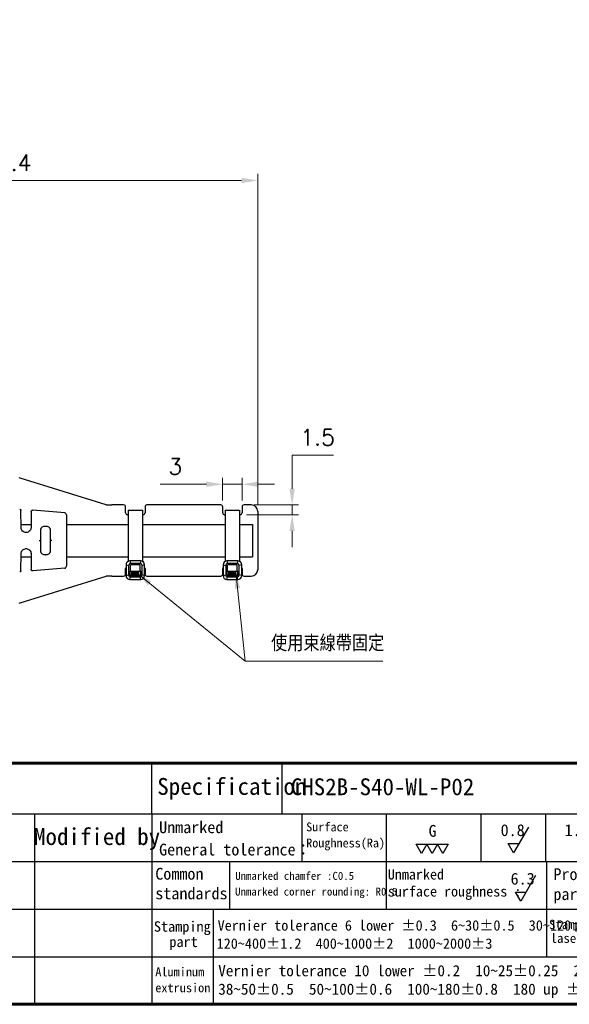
# Model space of a CAD drawing. Header units: inches. Extents: x 0 to 5766, y -2164 to 1330.
# Tile 208 of 217: x 5385 to 5470, y -196 to -44. Entities that reach past the tile are written whole.
import ezdxf
from ezdxf.enums import TextEntityAlignment as Align

# ---------------------------------------------------------------- set-up
doc = ezdxf.new("R2010")
doc.units = ezdxf.units.IN
doc.header["$MEASUREMENT"] = 0
doc.linetypes.add('SLD-實線', pattern=[0])
for name, color, linetype, lineweight in [('AM_0', 7, 'Continuous', 30), ('AM_5', 3, 'Continuous', 15), ('可見 (ISO)', 7, 'Continuous', 25)]:
    doc.layers.add(name, color=color, linetype=linetype, lineweight=lineweight)
doc.layers.add('BORDER', color=7, linetype='Continuous')
doc.layers.add('圖框', color=7, linetype='SLD-實線')
doc.styles.add('尺寸標註', font='romans.shx', dxfattribs={"bigfont": 'CHINESET.SHX'})
doc.styles.add('標題欄', font='txt')
doc.dimstyles.new('CNS1', dxfattribs={"dimtxt": 2.5, "dimasz": 2.5, "dimexe": 1, "dimexo": 1, "dimgap": 1.5, "dimtad": 1, "dimtoh": 1, "dimdec": 1, "dimdsep": 46, "dimtxsty": '尺寸標註', "dimcen": 0, "dimclrd": 2, "dimclre": 2, "dimclrt": 1, "dimadec": 0, "dimazin": 2, "dimtp": 0.1, "dimtm": 0.1, "dimtfac": 0.71, "dimtdec": 1, "dimtmove": 0, "dimatfit": 0, "dimfxl": 0, "dimlwd": 13, "dimlwe": 13, "dimarcsym": 0})
doc.dimstyles.new('CNS1$0', dxfattribs={"dimtxt": 2.5, "dimasz": 2.5, "dimexe": 1, "dimexo": 1, "dimgap": 1.5, "dimtad": 1, "dimtoh": 1, "dimdec": 1, "dimdsep": 46, "dimtxsty": '尺寸標註', "dimcen": 0, "dimclrd": 2, "dimclre": 2, "dimclrt": 1, "dimadec": 0, "dimazin": 2, "dimtp": 0.1, "dimtm": 0.1, "dimtfac": 0.71, "dimtdec": 1, "dimtmove": 0, "dimatfit": 0, "dimfxl": 0, "dimlwd": 13, "dimlwe": 13, "dimarcsym": 0})

# ---------------------------------------------------------------- blocks, each defined once
blk = doc.blocks.new('A4-英文圖框-橫式')
at = {"layer": 'BORDER', "color": 123, "linetype": 'Continuous', "lineweight": 60, "ltscale": 25.4}
blk.add_line((2151.7, -57.78), (2549.79, -57.78), dxfattribs=at)
at = {"layer": 'BORDER', "color": 60, "linetype": 'Continuous', "ltscale": 25.4}
for p, q in [((2255, -65.63), (2255, -57.78)), ((2275.1, -65.63), (2275.1, -57.78)), ((2151.7, -65.63), (2549.79, -65.63)), ((2236.88, -65.63), (2236.88, -95.06)), ((2255, -65.63), (2255, -95.06)), ((2278.15, -65.63), (2278.15, -72.99)), ((2291.22, -65.63), (2291.22, -80.35)), ((2305.82, -65.63), (2305.82, -72.99)), ((2315.82, -65.63), (2315.82, -72.99)), ((2151.7, -72.99), (2364.21, -72.99)), ((2266.98, -72.99), (2266.98, -80.35)), ((2315.96, -72.99), (2315.96, -80.35)), ((2151.7, -80.35), (2364.21, -80.35)), ((2264.44, -80.35), (2264.44, -87.7)), ((2315.96, -80.35), (2315.96, -87.7)), ((2151.7, -87.7), (2364.21, -87.7)), ((2264.44, -87.7), (2264.44, -95.06))]:
    blk.add_line(p, q, dxfattribs=at)
at = {"layer": 'BORDER', "color": 2, "linetype": 'Continuous', "ltscale": 25.4}
for p, q in [((2313.17, -67.68), (2310.88, -71.65)), ((2296.65, -71.76), (2295.82, -70.33)), ((2295.82, -70.33), (2297.47, -70.33)), ((2297.47, -70.33), (2296.65, -71.76)), ((2298.3, -71.76), (2297.47, -70.33)), ((2297.47, -70.33), (2299.12, -70.33)), ((2299.12, -70.33), (2298.3, -71.76)), ((2299.94, -71.76), (2299.12, -70.33)), ((2299.12, -70.33), (2300.77, -70.33)), ((2300.77, -70.33), (2299.94, -71.76)), ((2310.88, -71.65), (2310.05, -70.22)), ((2310.05, -70.22), (2311.7, -70.22)), ((2314.27, -75.17), (2311.98, -79.13)), ((2311.98, -79.13), (2311.16, -77.71)), ((2311.16, -77.71), (2312.8, -77.71))]:
    blk.add_line(p, q, dxfattribs=at)
at = {"layer": 'BORDER', "color": 123, "linetype": 'Continuous', "lineweight": 60, "ltscale": 25.4}
blk.add_lwpolyline([(2151.7, 188.79), (2555.09, 188.79), (2555.09, -95.06), (2151.7, -95.06)], close=True, dxfattribs=at)
at = {"layer": '圖框', "style": '標題欄'}
for s, height, p in [('Specification', 2.6053, (2255.83, -60.09)), ('Unmarked', 1.824, (2256.11, -66.79)), ('Surface', 1.377, (2278.84, -66.96)), ('Modified by', 2.6053, (2236.78, -67.84)), ('G', 1.82, (2297.75, -67.35)), ('0.8', 1.824, (2308.88, -67.24)), ('1.2', 1.824, (2318.77, -67.24)), ('Roughness(Ra)', 1.377, (2278.84, -69.44)), ('General tolerance：', 1.8237, (2256.11, -70.24)), ('Common', 1.824, (2255.52, -73.98)), ('Unmarked chamfer :C0.5', 1.2273, (2267.87, -74.6)), ('Unmarked', 1.596, (2291.45, -74.18)), ('Processed', 1.824, (2317.04, -74.04)), ('6.3', 1.824, (2310.42, -74.74)), ('standards', 1.824, (2255.52, -77.01)), ('Unmarked corner rounding: R0.5', 1.2273, (2267.85, -77.03)), ('surface roughness :', 1.5965, (2291.45, -76.81)), ('parts', 1.824, (2317.04, -77.12)), ('Stamping', 1.614, (2255.3, -82.23)), ('Vernier tolerance 6 lower %%P0.3  6~30%%P0.5  30~120%%P0.8', 1.6062, (2265.15, -82.07)), ('Stamping part', 1.4514, (2316.36, -81.99)), (' part', 1.614, (2256.6, -84.6)), ('120~400%%P1.2  400~1000%%P2  1000~2000%%P3', 1.6062, (2265, -84.87)), ('laser cutting', 1.4514, (2316.61, -84.12)), ('Aluminum', 1.39, (2255.52, -89.35)), ('Vernier tolerance 10 lower %%P0.2  10~25%%P0.25  25~38%%P0.3', 1.7169, (2265.25, -89.01)), ('extrusion', 1.39, (2255.52, -91.81)), ('38~50%%P0.5  50~100%%P0.6  100~180%%P0.8  180 up %%P1.0', 1.7169, (2265.25, -91.86))]:
    blk.add_text(s, height=height, dxfattribs=at).set_placement(p, align=Align.TOP_LEFT)
blk = doc.blocks.new('*D528')
at = {"layer": 'AM_5', "color": 2, "lineweight": 13}
for p, q in [((5344.52, -94.07), (5344.52, -67.62)), ((5421.93, -118.77), (5421.93, -67.62)), ((5347.02, -68.62), (5419.43, -68.62))]:
    blk.add_line(p, q, dxfattribs=at)
at = {"layer": 'AM_5', "color": 2}
for points in [[(5347.02, -68.2), (5347.02, -69.04), (5344.52, -68.62)], [(5419.43, -68.2), (5419.43, -69.04), (5421.93, -68.62)]]:
    blk.add_solid(points, dxfattribs=at)
at = {"layer": 'Defpoints', "color": 0}
for p in [(5421.93, -68.62), (5344.52, -95.07), (5421.93, -119.77)]:
    blk.add_point(p, dxfattribs=at)
at = {"layer": 'AM_5', "color": 1, "insert": (5383.22, -65.87), "char_height": 2.5, "attachment_point": 5, "style": '尺寸標註'}
blk.add_mtext('77.4', dxfattribs=at)
blk = doc.blocks.new('*D531')
at = {"layer": 'AM_5', "color": 2, "lineweight": 13}
for p, q in [((5414.01, -115.57), (5406.85, -115.57)), ((5416.51, -118.07), (5416.51, -114.57)), ((5419.51, -115.57), (5416.51, -115.57)), ((5419.51, -118.07), (5419.51, -114.57)), ((5422.01, -115.57), (5424.51, -115.57))]:
    blk.add_line(p, q, dxfattribs=at)
at = {"layer": 'AM_5', "color": 2}
for points in [[(5414.01, -115.15), (5414.01, -115.98), (5416.51, -115.57)], [(5422.01, -115.15), (5422.01, -115.98), (5419.51, -115.57)]]:
    blk.add_solid(points, dxfattribs=at)
at = {"layer": 'Defpoints', "color": 0}
for p in [(5416.51, -115.57), (5416.51, -119.07), (5419.51, -119.07)]:
    blk.add_point(p, dxfattribs=at)
at = {"layer": 'AM_5', "color": 1, "insert": (5409.18, -112.82), "char_height": 2.5, "attachment_point": 5, "style": '尺寸標註'}
blk.add_mtext('3', dxfattribs=at)
blk = doc.blocks.new('*D532')
at = {"layer": 'AM_5', "color": 2, "lineweight": 13}
for p, q in [((5427.24, -116.27), (5427.24, -111.07)), ((5427.24, -111.07), (5433.62, -111.07)), ((5421.37, -118.77), (5428.24, -118.77)), ((5427.24, -120.27), (5427.24, -118.77)), ((5420.21, -120.27), (5428.24, -120.27)), ((5427.24, -122.77), (5427.24, -125.27))]:
    blk.add_line(p, q, dxfattribs=at)
at = {"layer": 'AM_5', "color": 2}
for points in [[(5426.83, -116.27), (5427.66, -116.27), (5427.24, -118.77)], [(5426.83, -122.77), (5427.66, -122.77), (5427.24, -120.27)]]:
    blk.add_solid(points, dxfattribs=at)
at = {"layer": 'Defpoints', "color": 0}
for p in [(5420.37, -118.77), (5419.21, -120.27), (5427.24, -120.27)]:
    blk.add_point(p, dxfattribs=at)
at = {"layer": 'AM_5', "color": 1, "insert": (5431.18, -108.32), "char_height": 2.5, "attachment_point": 5, "style": '尺寸標註'}
blk.add_mtext('1.5', dxfattribs=at)

msp = doc.modelspace()

# ---------------------------------------------------------------- hatches: boundary and pattern name
h = msp.add_hatch()
h.set_pattern_fill('ANSI34', color=256, scale=0.01, angle=135)
h.set_pattern_definition([(180, (4489.70172, -1754.45176), (-1e-17, -0.1905), []), (180, (4489.66997, -1754.42001), (-1e-17, -0.1905), []), (180, (4489.63822, -1754.38826), (-1e-17, -0.1905), []), (180, (4489.60647, -1754.35651), (-1e-17, -0.1905), [])])
h.paths.add_polyline_path([(5402.506, -128.984), (5402.406, -129.654), (5403.618, -129.654), (5403.518, -128.984)])
h = msp.add_hatch()
h.set_pattern_fill('ANSI34', color=256, scale=0.01, angle=135)
h.set_pattern_definition([(180, (4504.70172, -1754.45176), (-1e-17, -0.1905), []), (180, (4504.66997, -1754.42001), (-1e-17, -0.1905), []), (180, (4504.63822, -1754.38826), (-1e-17, -0.1905), []), (180, (4504.60647, -1754.35651), (-1e-17, -0.1905), [])])
h.paths.add_polyline_path([(5417.506, -128.984), (5417.406, -129.654), (5418.618, -129.654), (5418.518, -128.984)])

# ---------------------------------------------------------------- linework, layer by layer
for p, q in [((5401.906, -119.546), (5404.11, -119.546)), ((5404.11, -119.546), (5404.11, -127.473)), ((5416.906, -119.546), (5419.11, -119.546)), ((5419.11, -119.546), (5419.11, -127.473)), ((5403.848, -127.413), (5402.177, -127.413)), ((5402.177, -127.413), (5402.277, -127.813)), ((5403.848, -127.413), (5403.748, -127.813)), ((5418.848, -127.413), (5417.177, -127.413)), ((5417.177, -127.413), (5417.277, -127.813)), ((5418.848, -127.413), (5418.748, -127.813)), ((5401.577, -128.013), (5401.577, -129.684)), ((5401.577, -128.013), (5401.977, -128.113)), ((5402.277, -128.984), (5402.177, -128.984)), ((5402.277, -128.984), (5402.277, -128.013)), ((5402.406, -129.654), (5402.506, -128.984)), ((5403.618, -129.654), (5403.518, -128.984)), ((5403.748, -128.984), (5403.748, -128.013)), ((5403.848, -128.984), (5403.748, -128.984)), ((5403.848, -128.984), (5403.848, -129.584)), ((5404.448, -128.013), (5404.048, -128.113)), ((5404.448, -129.684), (5404.448, -128.013)), ((5416.577, -128.013), (5416.577, -129.684)), ((5416.577, -128.013), (5416.977, -128.113)), ((5417.277, -128.984), (5417.177, -128.984)), ((5417.277, -128.984), (5417.277, -128.013)), ((5417.406, -129.654), (5417.506, -128.984)), ((5418.618, -129.654), (5418.518, -128.984)), ((5418.748, -128.984), (5418.748, -128.013)), ((5418.848, -128.984), (5418.748, -128.984)), ((5418.848, -128.984), (5418.848, -129.584)), ((5419.448, -128.013), (5419.048, -128.113)), ((5419.448, -129.684), (5419.448, -128.013)), ((5401.577, -129.684), (5401.977, -129.584)), ((5402.177, -130.284), (5402.277, -129.884)), ((5402.177, -130.284), (5403.848, -130.284)), ((5403.848, -130.284), (5403.748, -129.884)), ((5404.448, -129.684), (5404.048, -129.584)), ((5416.577, -129.684), (5416.977, -129.584)), ((5417.177, -130.284), (5417.277, -129.884)), ((5417.177, -130.284), (5418.848, -130.284)), ((5418.848, -130.284), (5418.748, -129.884)), ((5419.448, -129.684), (5419.048, -129.584))]:
    msp.add_line(p, q)
for points in [[(5401.906, -119.546), (5401.906, -127.477)], [(5416.906, -119.546), (5416.906, -127.477)], [(5403.748, -128.013), (5402.277, -128.013)], [(5418.748, -128.013), (5417.277, -128.013)]]:
    msp.add_lwpolyline(points)
for points in [[(5402.277, -129.884), (5403.748, -129.884, 0.4142136), (5404.048, -129.584), (5404.048, -128.113, 0.4142136), (5403.748, -127.813), (5402.277, -127.813, 0.4142136), (5401.977, -128.113), (5401.977, -129.584, 0.4142136)], [(5417.277, -129.884), (5418.748, -129.884, 0.4142136), (5419.048, -129.584), (5419.048, -128.113, 0.4142136), (5418.748, -127.813), (5417.277, -127.813, 0.4142136), (5416.977, -128.113), (5416.977, -129.584, 0.4142136)]]:
    msp.add_lwpolyline(points, format="xyb", close=True)
for points in [[(5402.177, -128.984), (5402.177, -129.584, 0.4142136), (5402.277, -129.684), (5403.748, -129.684, 0.4142136), (5403.848, -129.584)], [(5417.177, -128.984), (5417.177, -129.584, 0.4142136), (5417.277, -129.684), (5418.748, -129.684, 0.4142136), (5418.848, -129.584)]]:
    msp.add_lwpolyline(points, format="xyb")
for points in [[(5402.206, -128.984), (5403.818, -128.984), (5403.818, -129.654), (5402.206, -129.654)], [(5417.206, -128.984), (5418.818, -128.984), (5418.818, -129.654), (5417.206, -129.654)]]:
    msp.add_lwpolyline(points, close=True)
for centre, start, end in [((5402.177, -128.013), 90, 180), ((5403.848, -128.013), 0, 90), ((5417.177, -128.013), 90, 180), ((5418.848, -128.013), 0, 90), ((5402.177, -129.684), 180, 270), ((5403.848, -129.684), 270, 0), ((5417.177, -129.684), 180, 270), ((5418.848, -129.684), 270, 0)]:
    msp.add_arc(centre, 0.6, start, end)
at = {"layer": '可見 (ISO)'}
for p, q in [((5385.245, -114.627), (5385.074, -114.574)), ((5398.512, -118.766), (5385.245, -114.627)), ((5385.369, -122.276), (5385.332, -119.611)), ((5386.938, -119.778), (5386.903, -122.276)), ((5392.101, -119.993), (5387.154, -119.581)), ((5398.512, -118.766), (5399.367, -118.766)), ((5401.212, -118.766), (5399.367, -118.766)), ((5401.512, -119.966), (5401.512, -119.066)), ((5404.512, -119.066), (5404.512, -119.966)), ((5416.212, -118.766), (5404.812, -118.766)), ((5416.512, -119.966), (5416.512, -119.066)), ((5419.512, -119.066), (5419.512, -119.966)), ((5420.927, -118.766), (5419.812, -118.766)), ((5421.927, -119.766), (5421.927, -128.766)), ((5392.376, -120.292), (5392.376, -128.24)), ((5401.906, -120.266), (5401.812, -120.266)), ((5404.212, -120.266), (5404.11, -120.266)), ((5416.906, -120.266), (5416.812, -120.266)), ((5419.212, -120.266), (5419.11, -120.266)), ((5385.362, -121.766), (5386.91, -121.766)), ((5386.153, -123.016), (5386.119, -123.016)), ((5389.173, -122.084), (5389.099, -122.084)), ((5392.376, -121.766), (5401.906, -121.766)), ((5404.11, -121.766), (5416.906, -121.766)), ((5419.11, -121.766), (5421.127, -121.766)), ((5421.127, -121.766), (5421.127, -126.766)), ((5388.175, -124.266), (5388.358, -124.266)), ((5388.358, -124.266), (5388.375, -124.266)), ((5389.912, -124.266), (5389.897, -124.266)), ((5390.129, -124.266), (5389.912, -124.266)), ((5385.332, -128.921), (5385.369, -126.255)), ((5386.119, -125.516), (5386.153, -125.516)), ((5386.903, -126.255), (5386.938, -128.754)), ((5385.362, -126.766), (5386.91, -126.766)), ((5389.173, -126.448), (5389.099, -126.448)), ((5392.376, -126.766), (5401.906, -126.766)), ((5404.11, -126.766), (5416.906, -126.766)), ((5419.11, -126.766), (5421.127, -126.766)), ((5392.101, -128.539), (5387.154, -128.95)), ((5401.512, -129.466), (5401.512, -128.566)), ((5404.512, -128.566), (5404.512, -129.466)), ((5416.512, -129.466), (5416.512, -128.566)), ((5419.512, -128.566), (5419.512, -129.466)), ((5385.245, -133.904), (5398.512, -129.766)), ((5399.367, -129.766), (5398.512, -129.766)), ((5399.367, -129.766), (5401.212, -129.766)), ((5404.812, -129.766), (5416.212, -129.766)), ((5419.812, -129.766), (5420.927, -129.766)), ((5385.074, -133.958), (5385.245, -133.904))]:
    msp.add_line(p, q, dxfattribs=at)
for centre, radius, start, end in [((5392.076, -120.292), 0.3, 0, 85.2432), ((5401.212, -119.066), 0.3, 0, 90), ((5401.812, -119.966), 0.3, 180, 270), ((5404.212, -119.966), 0.3, 270, 0), ((5404.812, -119.066), 0.3, 90, 180), ((5416.212, -119.066), 0.3, 0, 90), ((5416.812, -119.966), 0.3, 180, 270), ((5419.212, -119.966), 0.3, 270, 0), ((5419.812, -119.066), 0.3, 90, 180), ((5420.927, -119.766), 1, 0, 90), ((5392.076, -128.24), 0.3, 274.7568, 0), ((5401.812, -128.566), 0.3, 141.69302, 180), ((5404.212, -128.566), 0.3, 0, 38.30698), ((5416.812, -128.566), 0.3, 141.69302, 180), ((5419.212, -128.566), 0.3, 0, 38.30698), ((5420.927, -128.766), 1, 270, 0), ((5401.212, -129.466), 0.3, 270, 0), ((5404.812, -129.466), 0.3, 180, 270), ((5416.212, -129.466), 0.3, 270, 0), ((5419.812, -129.466), 0.3, 180, 270)]:
    msp.add_arc(centre, radius, start, end, dxfattribs=at)
for centre, major_axis, start_param, end_param in [((5388.397, -124.266), (-0.035, 2.5), 0.9088014, 1.5708108), ((5389.875, -124.266), (-0.035, -2.5), 1.5707818, 2.2327913), ((5388.397, -124.266), (0.035, 2.5), 1.5707818, 2.2327913), ((5389.875, -124.266), (0.035, -2.5), 0.9088014, 1.5708108)]:
    msp.add_ellipse(centre, major_axis=major_axis, ratio=0.0087257, start_param=start_param, end_param=end_param, dxfattribs=at)
for points, knots in [([(5385.149, -119.414), (5385.17, -119.416), (5385.191, -119.422), (5385.231, -119.439), (5385.249, -119.451), (5385.282, -119.48), (5385.296, -119.497), (5385.317, -119.535), (5385.324, -119.556), (5385.331, -119.588), (5385.332, -119.6), (5385.332, -119.611)], [0, 0, 0, 0, 0.006422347, 0.006422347, 0.012926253, 0.012926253, 0.019427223, 0.019427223, 0.0259283, 0.0259283, 0.029357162, 0.029357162, 0.029357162, 0.029357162]), ([(5386.938, -119.778), (5386.938, -119.765), (5386.939, -119.753), (5386.947, -119.714), (5386.958, -119.689), (5386.988, -119.645), (5387.008, -119.626), (5387.053, -119.598), (5387.079, -119.588), (5387.121, -119.581), (5387.138, -119.58), (5387.154, -119.581)], [0, 0, 0, 0, 0.003801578, 0.003801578, 0.011767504, 0.011767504, 0.019733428, 0.019733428, 0.027699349, 0.027699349, 0.032618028, 0.032618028, 0.032618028, 0.032618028]), ([(5386.119, -123.016), (5386.019, -123.016), (5385.918, -122.995), (5385.827, -122.957), (5385.735, -122.918), (5385.651, -122.86), (5385.582, -122.79), (5385.513, -122.719), (5385.46, -122.636), (5385.424, -122.548), (5385.388, -122.459), (5385.37, -122.367), (5385.369, -122.276)], [0, 0, 0, 0, 0.25, 0.25, 0.25, 0.5, 0.5, 0.5, 0.75, 0.75, 0.75, 1, 1, 1, 1]), ([(5386.903, -122.276), (5386.902, -122.368), (5386.883, -122.461), (5386.848, -122.548), (5386.812, -122.636), (5386.759, -122.719), (5386.691, -122.789), (5386.623, -122.858), (5386.54, -122.916), (5386.447, -122.956), (5386.355, -122.995), (5386.254, -123.016), (5386.153, -123.016)], [0, 0, 0, 0, 0.25, 0.25, 0.25, 0.5, 0.5, 0.5, 0.75, 0.75, 0.75, 1, 1, 1, 1]), ([(5389.099, -122.084), (5389.008, -122.084), (5388.912, -122.093), (5388.737, -122.134), (5388.659, -122.166), (5388.538, -122.242), (5388.483, -122.298), (5388.384, -122.451), (5388.358, -122.595), (5388.358, -122.729)], [0, 0, 0, 0, 0.0273214, 0.0273214, 0.0546428, 0.0546428, 0.08158389, 0.08158389, 0.13233589, 0.13233589, 0.13233589, 0.13233589]), ([(5389.914, -122.729), (5389.914, -122.595), (5389.888, -122.451), (5389.789, -122.297), (5389.733, -122.242), (5389.612, -122.166), (5389.534, -122.134), (5389.36, -122.093), (5389.264, -122.084), (5389.173, -122.084)], [1.02693899, 1.02693899, 1.02693899, 1.02693899, 1.07774763, 1.07774763, 1.10472953, 1.10472953, 1.13199978, 1.13199978, 1.15927002, 1.15927002, 1.15927002, 1.15927002]), ([(5385.369, -126.255), (5385.37, -126.165), (5385.388, -126.072), (5385.424, -125.984), (5385.46, -125.896), (5385.514, -125.812), (5385.583, -125.742), (5385.651, -125.671), (5385.736, -125.614), (5385.828, -125.575), (5385.919, -125.536), (5386.02, -125.516), (5386.119, -125.516)], [0, 0, 0, 0, 0.25, 0.25, 0.25, 0.5, 0.5, 0.5, 0.75, 0.75, 0.75, 1, 1, 1, 1]), ([(5386.153, -125.516), (5386.359, -125.516), (5386.554, -125.603), (5386.828, -125.885), (5386.9, -126.073), (5386.903, -126.255)], [0, 0, 0, 0, 0.5, 0.5, 1, 1, 1, 1]), ([(5388.358, -125.803), (5388.358, -125.937), (5388.384, -126.08), (5388.483, -126.234), (5388.538, -126.289), (5388.659, -126.366), (5388.737, -126.397), (5388.912, -126.439), (5389.008, -126.448), (5389.099, -126.448)], [0.44729914, 0.44729914, 0.44729914, 0.44729914, 0.49805114, 0.49805114, 0.52499224, 0.52499224, 0.55231364, 0.55231364, 0.57963504, 0.57963504, 0.57963504, 0.57963504]), ([(5389.173, -126.448), (5389.264, -126.448), (5389.36, -126.439), (5389.534, -126.398), (5389.612, -126.366), (5389.733, -126.29), (5389.789, -126.235), (5389.888, -126.081), (5389.914, -125.937), (5389.914, -125.803)], [0.57963504, 0.57963504, 0.57963504, 0.57963504, 0.60690528, 0.60690528, 0.63417553, 0.63417553, 0.66115743, 0.66115743, 0.71196607, 0.71196607, 0.71196607, 0.71196607]), ([(5385.332, -128.921), (5385.332, -128.928), (5385.331, -128.935), (5385.33, -128.95), (5385.328, -128.957), (5385.323, -128.977), (5385.319, -128.991), (5385.302, -129.027), (5385.285, -129.049), (5385.246, -129.085), (5385.222, -129.099), (5385.181, -129.113), (5385.165, -129.116), (5385.149, -129.117)], [0, 0, 0, 0, 0.002187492, 0.002187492, 0.004348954, 0.004348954, 0.008496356, 0.008496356, 0.016462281, 0.016462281, 0.024428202, 0.024428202, 0.029346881, 0.029346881, 0.029346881, 0.029346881]), ([(5387.154, -128.95), (5387.133, -128.952), (5387.111, -128.95), (5387.069, -128.94), (5387.049, -128.932), (5387.012, -128.908), (5386.996, -128.894), (5386.968, -128.86), (5386.957, -128.84), (5386.946, -128.81), (5386.943, -128.799), (5386.939, -128.777), (5386.938, -128.765), (5386.938, -128.754)], [0, 0, 0, 0, 0.006414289, 0.006414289, 0.012918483, 0.012918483, 0.019419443, 0.019419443, 0.02592052, 0.02592052, 0.029248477, 0.029248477, 0.032674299, 0.032674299, 0.032674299, 0.032674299])]:
    msp.add_open_spline(points, degree=3, knots=knots, dxfattribs=at)

# ---------------------------------------------------------------- block references
msp.add_blockref('A4-英文圖框-橫式', (3150.581, -100.866))

# ---------------------------------------------------------------- texts
at = {"layer": 'AM_0', "color": 1, "insert": (5423.988, -141.405), "char_height": 2.5, "attachment_point": 7, "style": '尺寸標註'}
msp.add_mtext('使用束線帶固定', dxfattribs=at)
at = {"layer": '圖框', "lineweight": 35, "style": '標題欄'}
msp.add_text('CHS2B-S40-WL-P02', height=2.60526, dxfattribs=at).set_placement((5427.035, -161.014), align=Align.TOP_LEFT)

# ---------------------------------------------------------------- dimensions: what is measured, and where the dimension line sits
at = {"layer": 'AM_5'}
for base, p1, p2, picture, middle in [((5421.927, -68.619), (5344.515, -95.066), (5421.927, -119.766), '*D528', (5383.221, -65.869)), ((5416.512, -115.568), (5419.512, -119.066), (5416.512, -119.066), '*D531', (5409.179, -112.818))]:
    dim = msp.add_linear_dim(base=base, p1=p1, p2=p2, dimstyle='CNS1$0', override={"dimpost": ''}, dxfattribs=at)
    dim.commit()
    dim.dimension.update_dxf_attribs({"geometry": picture, "text_midpoint": middle})
dim = msp.add_linear_dim(base=(5427.243, -120.266), p1=(5420.369, -118.766), p2=(5419.212, -120.266), angle=90, dimstyle='CNS1$0', dxfattribs=at)
dim.commit()
dim.dimension.update_dxf_attribs({"geometry": '*D532', "text_midpoint": (5431.184, -111.075), "dimtype": 160})

# ---------------------------------------------------------------- leaders
at = {"layer": 'AM_0', "annotation_type": 0, "has_hookline": 1, "hookline_direction": 0, "text_width": 17.292}
msp.add_leader([(5403.283, -129.294), (5419.988, -142.905), (5422.488, -142.905)], dimstyle='CNS1', dxfattribs=at)
at = {"layer": 'AM_0'}
msp.add_leader([(5418.553, -129.173), (5419.988, -142.905)], dimstyle='CNS1', override={"dimgap": 1.5, "dimtad": 0}, dxfattribs=at)

doc.saveas('drawing.dxf')
